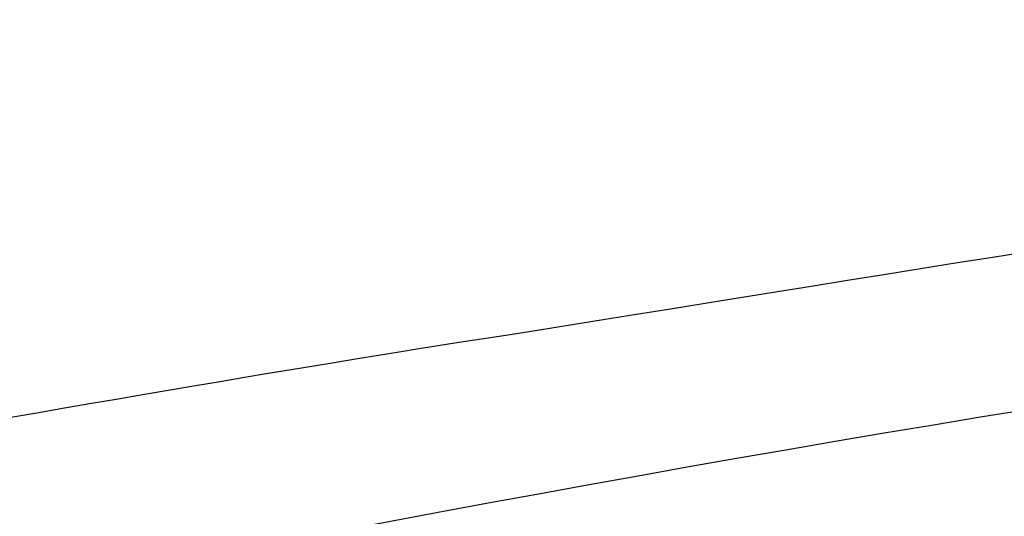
# Model space of a CAD drawing. Header units: inches. Extents: x -3.51 to 3.48, y -1.88 to 1.87.
# Tile 201 of 223: x 2.63 to 2.89, y -0.14 to -0.02. Entities that reach past the tile are written whole.
import ezdxf

# ---------------------------------------------------------------- set-up
doc = ezdxf.new("R2010")
doc.units = ezdxf.units.IN
doc.header["$MEASUREMENT"] = 0
doc.layers.add('Layer 1', color=7, linetype='Continuous')

msp = doc.modelspace()

# ---------------------------------------------------------------- linework, layer by layer
at = {"layer": 'Layer 1', "color": 0}
for points, knots in [([(3.2406, -0.13711), (3.22481, -0.11687), (3.20661, -0.10426), (3.18683, -0.09678), (3.18683, -0.09678), (3.10867, -0.06722), (2.69846, -0.15089), (2.52988, -0.18446), (2.52988, -0.18446), (2.25872, -0.23847), (1.98133, -0.29088), (1.7083, -0.34641), (1.7083, -0.34641), (1.7083, -0.34641), (1.6782, -0.32121), (1.6782, -0.32121), (1.6782, -0.32121), (1.7193, -0.32124), (1.7713, -0.32331), (1.7888, -0.27851), (1.7888, -0.27851), (1.9183, -0.24911), (2.5553, -0.12941), (2.7492, -0.09931), (2.7492, -0.09931), (2.9182, -0.07331), (3.20667, -0.01689), (3.24022, -0.08062), (3.24022, -0.08062), (3.24232, -0.09882), (3.24082, -0.11708), (3.2406, -0.13711)], [0, 0, 0, 0, 0.125, 0.125, 0.125, 0.125, 0.25, 0.25, 0.25, 0.25, 0.375, 0.375, 0.375, 0.375, 0.5, 0.5, 0.5, 0.5, 0.625, 0.625, 0.625, 0.625, 0.75, 0.75, 0.75, 0.75, 0.875, 0.875, 0.875, 0.875, 1, 1, 1, 1]), ([(2.7415, -0.21551), (2.8325, -0.13221), (3.05063, -0.11525), (3.0922, -0.13711), (3.0922, -0.13711), (3.01599, -0.1212), (2.9466, -0.18518), (2.86272, -0.20326), (2.86272, -0.20326), (2.84734, -0.20658), (2.7415, -0.21551), (2.7415, -0.21551)], [0, 0, 0, 0, 0.333333, 0.333333, 0.333333, 0.333333, 0.666667, 0.666667, 0.666667, 0.666667, 1, 1, 1, 1])]:
    msp.add_open_spline(points, degree=3, knots=knots, dxfattribs=at)

doc.saveas('drawing.dxf')
